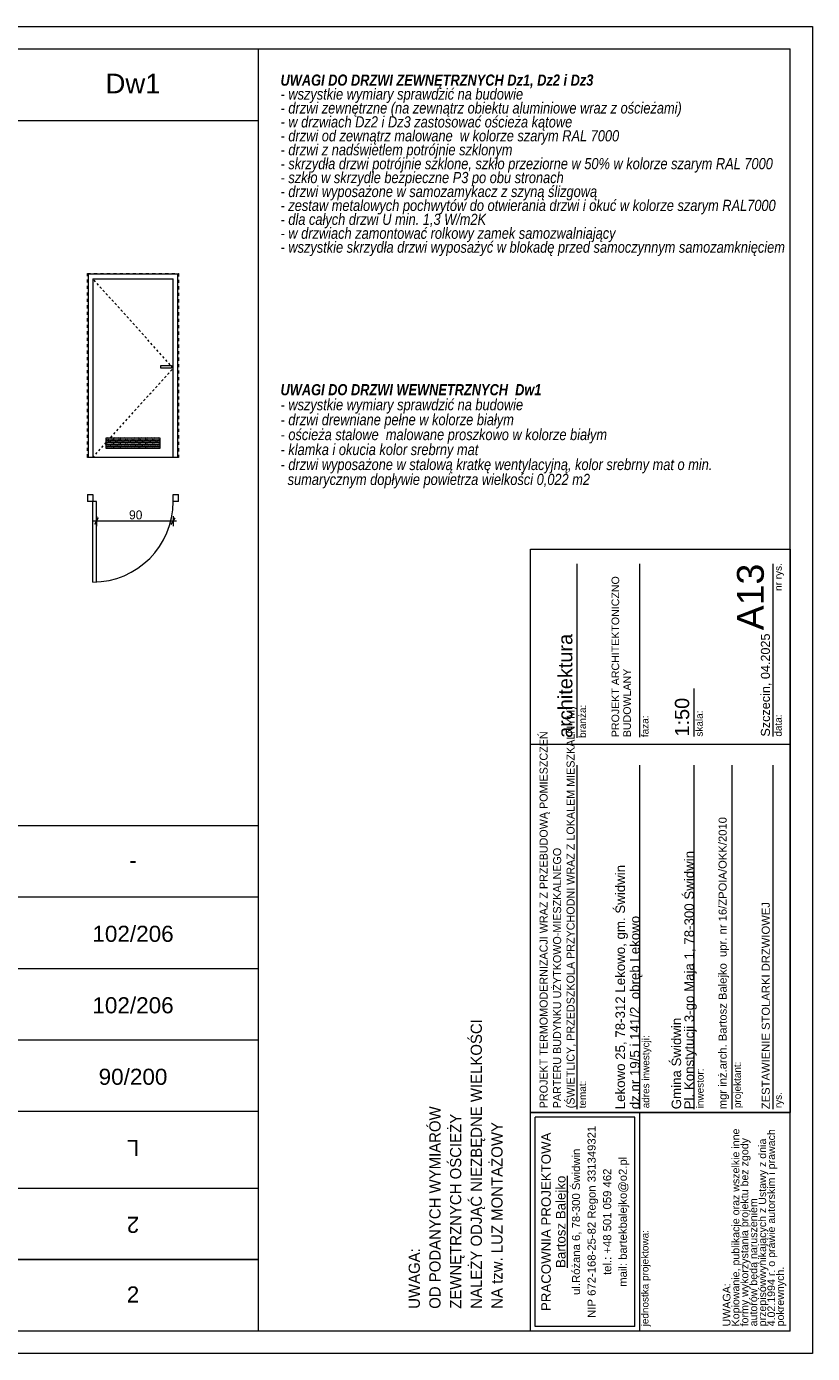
# Model space of a CAD drawing. Extents: x -11111 to 33789, y 5521 to 20371.
# Tile 4 of 4: x 24998 to 33789, y 5521 to 20371. Entities that reach past the tile are written whole.
import ezdxf

# ---------------------------------------------------------------- set-up
doc = ezdxf.new("R2010")
doc.units = 0
doc.header["$MEASUREMENT"] = 0
doc.linetypes.add('Hidden Line', pattern=[50, 25, -25])
doc.linetypes.add('Przerywana copy', pattern=[72.5, 35, -37.5])
for name, color, linetype, lineweight in [('Arch drzwi_Nr_Pióra__21', 7, 'Continuous', 13), ('Arch okna_Nr_Pióra__5', 7, 'Continuous', 13), ('Arch opisy okien_Nr_Pióra__1', 7, 'Continuous', 25), ('Arch opisy_Nr_Pióra__1', 7, 'Continuous', 25), ('Arch opisy_Nr_Pióra__21', 7, 'Continuous', 13), ('Arch opisy_Nr_Pióra__7', 7, 'Continuous', 13), ('ARCH stolarka_Nr_Pióra__21', 7, 'Continuous', 13), ('ARCH stolarka_Nr_Pióra__41', 7, 'Continuous', 9), ('ARCH TABELA_Nr_Pióra__1', 7, 'Continuous', 25), ('ARCH TABELA_Nr_Pióra__21', 7, 'Continuous', 13), ('ARCH TABELA_Nr_Pióra__7', 7, 'Continuous', 13), ('Arch wymiary_Nr_Pióra__21', 7, 'Continuous', 13), ('Arch ŚCIANY ZEW._Nr_Pióra__21', 7, 'Continuous', 13)]:
    doc.layers.add(name, color=color, linetype=linetype, lineweight=lineweight)
doc.layers.add('Arch kolorystyka_Nr_Pióra__102', color=7, linetype='Continuous', lineweight=13, true_color=0xcccccc)
doc.layers.add('Arch wymiary', color=7, linetype='Continuous')
doc.styles.add('GENERATED_STYLE_1', font='txt')
doc.styles.add('GENERATED_STYLE_10', font='txt')
doc.styles.add('GENERATED_STYLE_2', font='arial.ttf')
doc.styles.add('GENERATED_STYLE_3', font='arial.ttf')
doc.styles.add('GENERATED_STYLE_4', font='arial.ttf')
doc.styles.add('GENERATED_STYLE_5', font='arial.ttf')
doc.styles.add('GENERATED_STYLE_6', font='arial.ttf')
doc.styles.add('GENERATED_STYLE_9', font='txt')
doc.dimstyles.new('GENERATED_STYLE__2', dxfattribs={"dimtxt": 100, "dimasz": 57, "dimexe": 0.18, "dimexo": 0, "dimgap": 0.09, "dimtad": 1, "dimtih": 1, "dimtoh": 1, "dimdec": 0, "dimlfac": 0.1, "dimzin": 0, "dimdsep": 46, "dimtxsty": 'GENERATED_STYLE_1', "dimblk": 'ARROWHEAD_2', "dimblk1": 'ARROWHEAD_2', "dimblk2": 'ARROWHEAD_2', "dimcen": 0.09, "dimclrd": 7, "dimclre": 7, "dimclrt": 7, "dimadec": 0, "dimazin": 0, "dimtfac": 1, "dimtdec": 4, "dimtmove": 0, "dimatfit": 3, "dimfxl": 0, "dimtolj": 1, "dimtzin": 0, "dimarcsym": 0})

# ---------------------------------------------------------------- blocks, each defined once
blk = doc.blocks.new('*D28')
at = {"layer": 'Arch wymiary_Nr_Pióra__21', "linetype": 'Continuous'}
for p, q in [((25801, 14872), (25757, 14797)), ((25779, 14890), (25779, 14778)), ((26617, 14797), (26661, 14872)), ((26639, 14890), (26639, 14778)), ((25779, 14834), (25742, 14834)), ((26639, 14834), (25779, 14834)), ((26676, 14834), (26639, 14834))]:
    blk.add_line(p, q, dxfattribs=at)
at = {"layer": 'Arch wymiary_Nr_Pióra__21', "insert": (26145, 14854), "char_height": 100, "attachment_point": 7, "style": 'GENERATED_STYLE_1'}
blk.add_mtext('{90}', dxfattribs=at)
blk = doc.blocks.new('ARROWHEAD_2')
at = {"color": 0, "linetype": 'Continuous', "lineweight": 0}
for p, q in [((0, 0), (-1, 0)), ((-0.38, -0.66), (0.38, 0.66))]:
    blk.add_line(p, q, dxfattribs=at)

msp = doc.modelspace()

# ---------------------------------------------------------------- hatches: boundary and pattern name
at = {"layer": 'Arch kolorystyka_Nr_Pióra__102', "linetype": 'Continuous'}
msp.add_hatch(color=256, dxfattribs=at).paths.add_polyline_path([(25889.1, 15648.4), (26489.1, 15648.4), (26489.1, 15768.4), (25889.1, 15768.4)], flags=0)

# ---------------------------------------------------------------- linework, layer by layer
at = {"layer": 'Arch drzwi_Nr_Pióra__21', "linetype": 'Continuous'}
for p, q in [((25679.1, 15134.1), (25679.1, 15054.1)), ((25679.1, 15134.1), (25739.1, 15134.1)), ((25739.1, 15054.1), (25679.1, 15054.1)), ((25739.1, 15134.1), (25739.1, 15054.1)), ((25779.1, 15054.1), (25739.1, 15054.1)), ((25739.1, 14154.1), (25739.1, 15054.1)), ((25779.1, 14154.1), (25779.1, 15054.1)), ((26639.1, 15134.1), (26699.1, 15134.1)), ((26639.1, 15054.1), (26639.1, 15134.1)), ((26699.1, 15054.1), (26639.1, 15054.1)), ((26699.1, 15054.1), (26699.1, 15134.1))]:
    msp.add_line(p, q, dxfattribs=at)
msp.add_arc((25739.1, 15054.1), 900, 270, 0, dxfattribs=at)
at = {"layer": 'Arch okna_Nr_Pióra__5', "linetype": 'Hidden Line'}
for p, q in [((26639.1, 16548.4), (25739.1, 17548.4)), ((25739.1, 15548.4), (26639.1, 16548.4))]:
    msp.add_line(p, q, dxfattribs=at)
at = {"layer": 'Arch opisy_Nr_Pióra__1', "linetype": 'Continuous'}
msp.add_line((14389.1, 6570.6), (27589.1, 6570.6), dxfattribs=at)
at = {"layer": 'Arch opisy_Nr_Pióra__21', "linetype": 'Continuous'}
for p, q in [((14389.1, 20120.6), (33539.1, 20120.6)), ((27589.1, 20120.6), (27589.1, 5770.6)), ((33539.1, 5770.6), (33539.1, 20120.6)), ((14389.1, 19320.6), (27589.1, 19320.6)), ((14389.1, 11430.6), (27589.1, 11430.6)), ((14389.1, 10630.6), (27589.1, 10630.6)), ((14389.1, 9830.6), (27589.1, 9830.6)), ((14389.1, 9030.6), (27589.1, 9030.6)), ((14389.1, 8230.6), (27589.1, 8230.6)), ((14389.1, 7370.6), (27589.1, 7370.6)), ((33539.1, 5770.6), (14389.1, 5770.6))]:
    msp.add_line(p, q, dxfattribs=at)
at = {"layer": 'ARCH stolarka_Nr_Pióra__21', "linetype": 'Continuous'}
for p, q in [((26689.1, 17598.4), (25689.1, 17598.4)), ((25689.1, 17598.4), (25689.1, 15548.4)), ((25739.1, 17548.4), (26639.1, 17548.4)), ((25739.1, 17548.4), (25739.1, 15548.4)), ((26639.1, 15548.4), (26639.1, 17548.4)), ((26689.1, 15548.4), (26689.1, 17598.4)), ((26499.1, 16578.4), (26619.1, 16578.4)), ((26499.1, 16548.4), (26499.1, 16578.4)), ((26619.1, 16548.4), (26499.1, 16548.4)), ((26619.1, 16578.4), (26619.1, 16548.4)), ((26689.1, 15548.4), (25689.1, 15548.4))]:
    msp.add_line(p, q, dxfattribs=at)
at = {"layer": 'ARCH stolarka_Nr_Pióra__41', "linetype": 'Continuous'}
for p, q in [((25889.1, 15768.4), (26489.1, 15768.4)), ((25889.1, 15648.4), (25889.1, 15768.4)), ((25889.1, 15742.4), (25911.6, 15742.4)), ((25904.1, 15766.4), (25949.1, 15766.4)), ((25904.1, 15746.4), (25949.1, 15746.4)), ((25941.6, 15742.4), (25986.6, 15742.4)), ((25979.1, 15766.4), (26024.1, 15766.4)), ((25979.1, 15746.4), (26024.1, 15746.4)), ((26016.6, 15742.4), (26061.6, 15742.4)), ((26054.1, 15766.4), (26099.1, 15766.4)), ((26054.1, 15746.4), (26099.1, 15746.4)), ((26091.6, 15742.4), (26136.6, 15742.4)), ((26129.1, 15766.4), (26174.1, 15766.4)), ((26129.1, 15746.4), (26174.1, 15746.4)), ((26166.6, 15742.4), (26211.6, 15742.4)), ((26204.1, 15766.4), (26249.1, 15766.4)), ((26204.1, 15746.4), (26249.1, 15746.4)), ((26241.6, 15742.4), (26286.6, 15742.4)), ((26279.1, 15766.4), (26324.1, 15766.4)), ((26279.1, 15746.4), (26324.1, 15746.4)), ((26316.6, 15742.4), (26361.6, 15742.4)), ((26354.1, 15766.4), (26399.1, 15766.4)), ((26354.1, 15746.4), (26399.1, 15746.4)), ((26391.6, 15742.4), (26436.6, 15742.4)), ((26429.1, 15766.4), (26474.1, 15766.4)), ((26429.1, 15746.4), (26474.1, 15746.4)), ((26466.6, 15742.4), (26489.1, 15742.4)), ((26489.1, 15768.4), (26489.1, 15648.4)), ((25889.1, 15722.4), (25911.6, 15722.4)), ((25889.1, 15694.4), (25911.6, 15694.4)), ((25889.1, 15674.4), (25911.6, 15674.4)), ((26489.1, 15648.4), (25889.1, 15648.4)), ((25904.1, 15718.4), (25949.1, 15718.4)), ((25904.1, 15698.4), (25949.1, 15698.4)), ((25904.1, 15670.4), (25949.1, 15670.4)), ((25904.1, 15650.4), (25949.1, 15650.4)), ((25941.6, 15722.4), (25986.6, 15722.4)), ((25941.6, 15694.4), (25986.6, 15694.4)), ((25941.6, 15674.4), (25986.6, 15674.4)), ((25979.1, 15718.4), (26024.1, 15718.4)), ((25979.1, 15698.4), (26024.1, 15698.4)), ((25979.1, 15670.4), (26024.1, 15670.4)), ((25979.1, 15650.4), (26024.1, 15650.4)), ((26016.6, 15722.4), (26061.6, 15722.4)), ((26016.6, 15694.4), (26061.6, 15694.4)), ((26016.6, 15674.4), (26061.6, 15674.4)), ((26054.1, 15718.4), (26099.1, 15718.4)), ((26054.1, 15698.4), (26099.1, 15698.4)), ((26054.1, 15670.4), (26099.1, 15670.4)), ((26054.1, 15650.4), (26099.1, 15650.4)), ((26091.6, 15722.4), (26136.6, 15722.4)), ((26091.6, 15694.4), (26136.6, 15694.4)), ((26091.6, 15674.4), (26136.6, 15674.4)), ((26129.1, 15718.4), (26174.1, 15718.4)), ((26129.1, 15698.4), (26174.1, 15698.4)), ((26129.1, 15670.4), (26174.1, 15670.4)), ((26129.1, 15650.4), (26174.1, 15650.4)), ((26166.6, 15722.4), (26211.6, 15722.4)), ((26166.6, 15694.4), (26211.6, 15694.4)), ((26166.6, 15674.4), (26211.6, 15674.4)), ((26204.1, 15718.4), (26249.1, 15718.4)), ((26204.1, 15698.4), (26249.1, 15698.4)), ((26204.1, 15670.4), (26249.1, 15670.4)), ((26204.1, 15650.4), (26249.1, 15650.4)), ((26241.6, 15722.4), (26286.6, 15722.4)), ((26241.6, 15694.4), (26286.6, 15694.4)), ((26241.6, 15674.4), (26286.6, 15674.4)), ((26279.1, 15718.4), (26324.1, 15718.4)), ((26279.1, 15698.4), (26324.1, 15698.4)), ((26279.1, 15670.4), (26324.1, 15670.4)), ((26279.1, 15650.4), (26324.1, 15650.4)), ((26316.6, 15722.4), (26361.6, 15722.4)), ((26316.6, 15694.4), (26361.6, 15694.4)), ((26316.6, 15674.4), (26361.6, 15674.4)), ((26354.1, 15718.4), (26399.1, 15718.4)), ((26354.1, 15698.4), (26399.1, 15698.4)), ((26354.1, 15670.4), (26399.1, 15670.4)), ((26354.1, 15650.4), (26399.1, 15650.4)), ((26391.6, 15722.4), (26436.6, 15722.4)), ((26391.6, 15694.4), (26436.6, 15694.4)), ((26391.6, 15674.4), (26436.6, 15674.4)), ((26429.1, 15718.4), (26474.1, 15718.4)), ((26429.1, 15698.4), (26474.1, 15698.4)), ((26429.1, 15670.4), (26474.1, 15670.4)), ((26429.1, 15650.4), (26474.1, 15650.4)), ((26466.6, 15722.4), (26489.1, 15722.4)), ((26466.6, 15694.4), (26489.1, 15694.4)), ((26466.6, 15674.4), (26489.1, 15674.4))]:
    msp.add_line(p, q, dxfattribs=at)
for centre, start, end in [((25904.1, 15756.4), 90, 270), ((25911.6, 15732.4), 270, 90), ((25941.6, 15732.4), 90, 270), ((25949.1, 15756.4), 270, 90), ((25979.1, 15756.4), 90, 270), ((25986.6, 15732.4), 270, 90), ((26016.6, 15732.4), 90, 270), ((26024.1, 15756.4), 270, 90), ((26054.1, 15756.4), 90, 270), ((26061.6, 15732.4), 270, 90), ((26091.6, 15732.4), 90, 270), ((26099.1, 15756.4), 270, 90), ((26129.1, 15756.4), 90, 270), ((26136.6, 15732.4), 270, 90), ((26166.6, 15732.4), 90, 270), ((26174.1, 15756.4), 270, 90), ((26204.1, 15756.4), 90, 270), ((26211.6, 15732.4), 270, 90), ((26241.6, 15732.4), 90, 270), ((26249.1, 15756.4), 270, 90), ((26279.1, 15756.4), 90, 270), ((26286.6, 15732.4), 270, 90), ((26316.6, 15732.4), 90, 270), ((26324.1, 15756.4), 270, 90), ((26354.1, 15756.4), 90, 270), ((26361.6, 15732.4), 270, 90), ((26391.6, 15732.4), 90, 270), ((26399.1, 15756.4), 270, 90), ((26429.1, 15756.4), 90, 270), ((26436.6, 15732.4), 270, 90), ((26466.6, 15732.4), 90, 270), ((26474.1, 15756.4), 270, 90), ((25904.1, 15708.4), 90, 270), ((25904.1, 15660.4), 90, 270), ((25911.6, 15684.4), 270, 90), ((25941.6, 15684.4), 90, 270), ((25949.1, 15708.4), 270, 90), ((25949.1, 15660.4), 270, 90), ((25979.1, 15708.4), 90, 270), ((25979.1, 15660.4), 90, 270), ((25986.6, 15684.4), 270, 90), ((26016.6, 15684.4), 90, 270), ((26024.1, 15708.4), 270, 90), ((26024.1, 15660.4), 270, 90), ((26054.1, 15708.4), 90, 270), ((26054.1, 15660.4), 90, 270), ((26061.6, 15684.4), 270, 90), ((26091.6, 15684.4), 90, 270), ((26099.1, 15708.4), 270, 90), ((26099.1, 15660.4), 270, 90), ((26129.1, 15708.4), 90, 270), ((26129.1, 15660.4), 90, 270), ((26136.6, 15684.4), 270, 90), ((26166.6, 15684.4), 90, 270), ((26174.1, 15708.4), 270, 90), ((26174.1, 15660.4), 270, 90), ((26204.1, 15708.4), 90, 270), ((26204.1, 15660.4), 90, 270), ((26211.6, 15684.4), 270, 90), ((26241.6, 15684.4), 90, 270), ((26249.1, 15708.4), 270, 90), ((26249.1, 15660.4), 270, 90), ((26279.1, 15708.4), 90, 270), ((26279.1, 15660.4), 90, 270), ((26286.6, 15684.4), 270, 90), ((26316.6, 15684.4), 90, 270), ((26324.1, 15708.4), 270, 90), ((26324.1, 15660.4), 270, 90), ((26354.1, 15708.4), 90, 270), ((26354.1, 15660.4), 90, 270), ((26361.6, 15684.4), 270, 90), ((26391.6, 15684.4), 90, 270), ((26399.1, 15708.4), 270, 90), ((26399.1, 15660.4), 270, 90), ((26429.1, 15708.4), 90, 270), ((26429.1, 15660.4), 90, 270), ((26436.6, 15684.4), 270, 90), ((26466.6, 15684.4), 90, 270), ((26474.1, 15708.4), 270, 90), ((26474.1, 15660.4), 270, 90)]:
    msp.add_arc(centre, 10, start, end, dxfattribs=at)
at = {"layer": 'ARCH TABELA_Nr_Pióra__21', "linetype": 'Continuous'}
for p, q in [((12889.1, 20370.6), (33789.1, 20370.6)), ((33789.1, 20370.6), (33789.1, 5520.6)), ((30633.5, 5770.6), (30633.5, 14520.6)), ((30633.5, 14520.6), (33539.1, 14520.6)), ((33539.1, 14520.6), (33539.1, 8217.4)), ((31158.1, 12409.4), (31158.1, 14359.1)), ((31856.9, 12418.2), (31856.9, 14359.1)), ((33347.9, 13540.8), (33347.9, 14359.1)), ((33347.9, 12424.1), (33347.9, 13565)), ((32464.7, 12424.1), (32464.7, 12963.9)), ((30633.5, 12339.8), (33539.1, 12339.8)), ((31158.1, 8253.6), (31158.1, 12103.5)), ((31856.9, 8253.6), (31856.9, 12103.5)), ((32464.7, 8253.6), (32464.7, 12103.5)), ((32890.1, 8253.6), (32890.1, 12103.5)), ((33347.9, 8253.6), (33347.9, 12103.5)), ((30633.5, 8217.4), (33539.1, 8217.4)), ((31856.9, 8217.4), (30633.5, 8217.4)), ((30633.5, 5770.6), (30633.5, 8217.4)), ((33539.1, 8217.4), (30833.5, 8217.4)), ((31856.9, 5770.6), (31856.9, 8217.4)), ((33539.1, 5770.6), (33539.1, 8217.4)), ((30686.7, 5823.8), (30686.7, 8164.2)), ((31803.7, 8164.2), (30686.7, 8164.2)), ((31803.7, 5823.8), (31803.7, 8164.2)), ((31803.7, 5823.8), (30686.7, 5823.8)), ((33539.1, 5770.6), (30633.5, 5770.6)), ((31856.9, 5770.6), (30633.5, 5770.6)), ((33789.1, 5520.6), (12889.1, 5520.6))]:
    msp.add_line(p, q, dxfattribs=at)
at = {"layer": 'Arch ŚCIANY ZEW._Nr_Pióra__21', "linetype": 'Przerywana copy'}
for p, q in [((25679.1, 15548.4), (25679.1, 17608.4)), ((25679.1, 17608.4), (26699.1, 17608.4)), ((26699.1, 17608.4), (26699.1, 15548.4)), ((26699.1, 15548.4), (25679.1, 15548.4))]:
    msp.add_line(p, q, dxfattribs=at)

# ---------------------------------------------------------------- texts
at = {"layer": 'Arch opisy okien_Nr_Pióra__1', "linetype": 'Continuous', "attachment_point": 2}
for s, insert, char_height, style in [('{Dw1}', (26189.1, 19843.2), 220, 'GENERATED_STYLE_2'), ('{-}', (26189.1, 11130.9), 180, 'GENERATED_STYLE_3'), ('{102/206}', (26189.1, 10307.3), 180, 'GENERATED_STYLE_3'), ('{102/206}', (26189.1, 9507.3), 180, 'GENERATED_STYLE_3'), ('{90/200}', (26189.1, 8707.3), 180, 'GENERATED_STYLE_3'), ('{2}', (26189.1, 6270.9), 180, 'GENERATED_STYLE_2')]:
    msp.add_mtext(s, dxfattribs=dict(at, insert=insert, char_height=char_height, style=style))
at = {"layer": 'Arch opisy okien_Nr_Pióra__1', "linetype": 'Continuous', "char_height": 180, "attachment_point": 2, "rotation": 180, "style": 'GENERATED_STYLE_3'}
for s, insert in [('{L}', (26189.1, 7730.3)), ('{2}', (26189.1, 6870.3))]:
    msp.add_mtext(s, dxfattribs=dict(at, insert=insert))
at = {"layer": 'Arch opisy_Nr_Pióra__1', "linetype": 'Continuous', "insert": (27839.1, 16369), "char_height": 125, "width": 5700, "attachment_point": 1, "line_spacing_factor": 0.803174, "style": 'GENERATED_STYLE_9'}
msp.add_mtext('\\A1;{\\fArial Narrow Europa Środkowa|b1|i1|c0|p34;UWAGI DO DRZWI WEWNETRZNYCH  Dw1\\P\\fArial Narrow Europa Środkowa|b0|i1|c0|p34;- wszystkie wymiary sprawdzić na budowie\\P- drzwi drewniane pełne w kolorze białym\\P- ościeża stalowe  malowane proszkowo w kolorze białym\\P- klamka i okucia kolor srebrny mat\\P- drzwi wyposażone w stalową kratkę wentylacyjną, kolor srebrny mat o min. \\P  sumarycznym dopływie powietrza wielkości 0,022 m2}', dxfattribs=at)
at = {"layer": 'Arch opisy_Nr_Pióra__1', "linetype": 'Continuous', "insert": (29272.4, 6020.6), "char_height": 125, "width": 5700, "attachment_point": 1, "rotation": 90, "line_spacing_factor": 1.109729, "style": 'GENERATED_STYLE_9'}
msp.add_mtext('{UWAGA:\\POD PODANYCH WYMIARÓW \\PZEWNĘTRZNYCH OŚCIEŻY\\PNALEŻY ODJĄĆ NIEZBĘDNE WIELKOŚCI\\PNA tzw. LUZ MONTAŻOWY}', dxfattribs=at)
at = {"layer": 'Arch opisy_Nr_Pióra__7', "linetype": 'Continuous', "insert": (27839.1, 19833.7), "char_height": 125, "width": 6001.259, "attachment_point": 1, "line_spacing_factor": 0.747624, "style": 'GENERATED_STYLE_9'}
msp.add_mtext('\\A1;{\\fArial Narrow Europa Środkowa|b1|i1|c0|p34;UWAGI DO DRZWI ZEWNĘTRZNYCH Dz1, Dz2 i Dz3\\P\\fArial Narrow Europa Środkowa|b0|i1|c0|p34;- wszystkie wymiary sprawdzić na budowie\\P- drzwi zewnętrzne (na zewnątrz obiektu aluminiowe wraz z ościeżami) \\P- w drzwiach Dz2 i Dz3 zastosować ościeża kątowe\\P- drzwi od zewnątrz malowane  w kolorze szarym RAL 7000\\P- drzwi z nadświetlem potrójnie szklonym\\P- skrzydła drzwi potrójnie szklone, szkło przeziorne w 50% w kolorze szarym RAL 7000\\P- szkło w skrzydle bezpieczne P3 po obu stronach\\P- drzwi wyposażone w samozamykacz z szyną ślizgową \\P- zestaw metalowych pochwytów do otwierania drzwi i okuć w kolorze szarym RAL7000\\P- dla całych drzwi U min. 1,3 W/m2K\\P- w drzwiach zamontować rolkowy zamek samozwalniający\\P- wszystkie skrzydła drzwi wyposażyć w blokadę przed samoczynnym samozamknięciem}', dxfattribs=at)
at = {"layer": 'ARCH TABELA_Nr_Pióra__1', "linetype": 'Continuous', "rotation": 90}
for s, insert, char_height, attachment_point, line_spacing_factor, style in [('{PROJEKT ARCHITEKTONICZNO\\PBUDOWLANY}', (31541.9, 12418.2), 85, 1, 0.923713, 'GENERATED_STYLE_4'), ('{\\pt11271.3;PROJEKT TERMOMODERNIZACJI WRAZ Z PRZEBUDOWĄ POMIESZCZEŃ \\P\\pt11271.3;PARTERU BUDYNKU UŻYTKOWO-MIESZKALNEGO\\P\\pt11271.3;(ŚWIETLICY, PRZEDSZKOLA PRZYCHODNI WRAZ Z LOKALEM MIESZKALNYM)}', (31155.8, 8264.2), 90, 7, 1.005757, 'GENERATED_STYLE_10'), ('{Gmina Świdwin\\PPl. Konstytucji 3-go Maja 1, 78-300 Świdwin}', (32495.3, 8253.6), 106.383, 7, 0.807442, 'GENERATED_STYLE_4'), ('{Lekowo 25, 78-312 Lekowo, gm. Świdwin\\Pdz.nr 19/5 i 141/2  obręb Lekowo}', (31887.5, 8253.6), 106.383, 7, 0.918867, 'GENERATED_STYLE_4'), ('{\\PZESTAWIENIE STOLARKI DRZWIOWEJ}', (33065, 8253.6), 90, 1, 1.043016, 'GENERATED_STYLE_5')]:
    msp.add_mtext(s, dxfattribs=dict(at, insert=insert, char_height=char_height, attachment_point=attachment_point, line_spacing_factor=line_spacing_factor, style=style))
at = {"layer": 'ARCH TABELA_Nr_Pióra__7', "linetype": 'Continuous', "rotation": 90, "style": 'GENERATED_STYLE_4'}
for s, insert, char_height, attachment_point in [('{A13}', (32945, 14359.1), 300, 3), ('{nr rys.}', (33366.1, 14055.1), 79.79, 1), ('{architektura}', (30943.8, 12409.4), 159.58, 1), ('{Szczecin, 04.2025}', (33212.2, 12424.1), 101.064, 1), ('{branża:}', (31176.4, 12409.4), 79.79, 1), ('{1:50}', (32250.4, 12424.1), 159.58, 1), ('{faza:}', (31875.1, 12418.2), 79.79, 1), ('{skala:}', (32482.9, 12424.1), 79.79, 1), ('{data:}', (33366.1, 12424.1), 79.79, 1), ('{mgr inż.arch. Bartosz Balejko  upr. nr 16/ZPOIA/OKK/2010}', (32739.2, 8253.6), 90, 1), ('{adres inwestycji:}', (31883.7, 8264.2), 79.79, 1), ('{projektant:}', (32908.4, 8266.5), 79.79, 1), ('{inwestor:}', (32491.5, 8264.2), 79.79, 1), ('{temat:}', (31176.4, 8264.2), 79.79, 1), ('{rys.}', (33366.1, 8266.5), 79.79, 1), ('{jednostka projektowa:}', (31875.1, 5823.8), 79.79, 1)]:
    msp.add_mtext(s, dxfattribs=dict(at, insert=insert, char_height=char_height, attachment_point=attachment_point))
for s, insert, char_height, width, attachment_point, line_spacing_factor in [('{ul.Różana 6, 78-300 Świdwin\\PNIP 672-168-25-82 Regon 331349321\\Ptel.: +48 501 059 462\\Pmail: bartekbalejko@o2.pl}', (31099.2, 6994), 90.426, 2340.426, 2, 1.156383), ('{UWAGA:\\PKopiowanie, publikacje oraz wszelkie inne formy wykorzystania projektu bez zgody autorów będą naruszeniem przepisówwynikających z Ustawy z dnia 4.02.1994 r. o prawie autorskim i prawach pokrewnych.}', (32786.5, 5823.8), 85.1064, 2241.704, 1, 0.703415)]:
    msp.add_mtext(s, dxfattribs=dict(at, insert=insert, char_height=char_height, width=width, attachment_point=attachment_point, line_spacing_factor=line_spacing_factor))
at = {"layer": 'ARCH TABELA_Nr_Pióra__7', "linetype": 'Continuous', "insert": (30755.9, 6994), "char_height": 106.383, "attachment_point": 2, "rotation": 90, "line_spacing_factor": 0.926719, "style": 'GENERATED_STYLE_6'}
msp.add_mtext('{PRACOWNIA PROJEKTOWA\\P\\LBartosz Balejko}', dxfattribs=at)

# ---------------------------------------------------------------- dimensions: what is measured, and where the dimension line sits
at = {"layer": 'Arch wymiary', "linetype": 'Continuous'}
dim = msp.add_linear_dim(base=(26639.1, 14834.1), p1=(26639.1, 15054.1), p2=(25779.1, 15054.1), angle=180, text='90', dimstyle='GENERATED_STYLE__2', dxfattribs=at)
dim.commit()
dim.dimension.update_dxf_attribs({"geometry": '*D28', "text_midpoint": (26221, 14904.1)})

doc.saveas('drawing.dxf')
